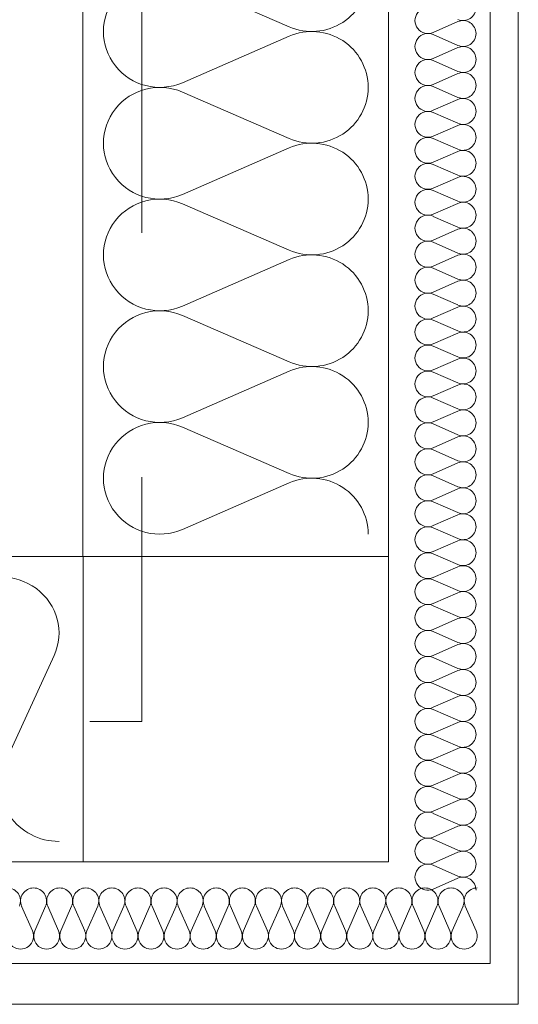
# Model space of a CAD drawing. Header units: millimetres. Extents: x 204754 to 495640, y -178579 to -98814.
# Tile 38 of 179: x 220903 to 221147, y -126438 to -125955. Entities that reach past the tile are written whole.
import ezdxf

# ---------------------------------------------------------------- set-up
doc = ezdxf.new("R2010")
doc.units = ezdxf.units.MM
doc.header["$MEASUREMENT"] = 0
doc.linetypes.add('Przerywana', pattern=[240, 120, -120])
doc.layers.get('0').update_dxf_attribs({"color": 252, "lineweight": 5})
for name, color, linetype, lineweight in [('Nowe_320-W Umeblowanie_Nr_pióra__103', 252, 'Continuous', 5), ('Nowe_320-W Umeblowanie_Nr_pióra__181', 252, 'Continuous', 5), ('Nowe_820-G Rysunki Obrazki_Nr_pióra__1', 252, 'Continuous', 5), ('Nowe_820-G Rysunki Obrazki_Nr_pióra__161', 252, 'Continuous', 5), ('Nowe_820-G Rysunki Obrazki_Nr_pióra__27', 252, 'Continuous', 5), ('Nowe_Nowe_220(1)-A Ściany zewnętrzne_Nr_pióra__103', 252, 'Continuous', 5), ('Nowe_Nowe_220(1)-A Ściany zewnętrzne_Nr_pióra__57', 252, 'Continuous', 5)]:
    doc.layers.add(name, color=color, linetype=linetype, lineweight=lineweight)

# ---------------------------------------------------------------- blocks, each defined once
blk = doc.blocks.new('podkład 20251118')
at = {"layer": 'Nowe_320-W Umeblowanie_Nr_pióra__103', "color": 252, "linetype": 'Continuous', "lineweight": 5}
for p, q in [((220982.47, -125935.56), (221035, -125958.37)), ((221035, -125962.98), (220982.47, -125985.8)), ((220982.47, -125990.41), (221035, -126013.23)), ((221035, -126017.83), (220982.47, -126040.65)), ((220982.47, -126045.26), (221035, -126068.08)), ((221035, -126072.68), (220982.47, -126095.5)), ((220982.47, -126100.11), (221035, -126122.93)), ((221035, -126127.54), (220982.47, -126150.36)), ((220982.47, -126154.96), (221035, -126177.78)), ((221035, -126182.39), (220982.47, -126205.21)), ((220919.47, -126267.18), (220895.42, -126319.71))]:
    blk.add_line(p, q, dxfattribs=at)
at = {"layer": 'Nowe_320-W Umeblowanie_Nr_pióra__103', "color": 252, "linetype": 'Continuous', "lineweight": 5, "extrusion": (0, 0, -1)}
for centre, major_axis, ratio, start_param, end_param in [((220971.38, -125960.68), (-27.65, 0), 0.991967, 4.299595, 8.266775), ((221046.09, -125933.25), (27.65, 0), 0.991967, 0, 1.98359), ((221046.09, -125988.1), (-27.65, 0), 0.991967, 1.158003, 3.141593), ((220971.38, -126015.53), (-27.65, 0), 0.991967, 4.299595, 8.266775), ((221046.09, -125988.1), (27.65, 0), 0.991967, 0, 1.98359), ((221046.09, -126042.95), (27.65, 0), 0.991967, 4.299596, 6.283185), ((220971.38, -126070.38), (-27.65, 0), 0.991967, 4.299595, 8.266775), ((221046.09, -126042.96), (27.65, 0), 0.991967, 0, 1.98359), ((221046.09, -126097.81), (27.65, 0), 0.991967, 4.299596, 6.283185), ((220971.38, -126125.23), (27.65, 0), 0.991967, 1.158002, 5.125182), ((221046.09, -126097.81), (27.65, 0), 0.991967, 0, 1.98359), ((221046.09, -126152.66), (-27.65, 0), 0.991967, 1.158003, 3.141593), ((220971.38, -126180.09), (-27.65, 0), 0.991967, 4.299595, 8.266775), ((221046.09, -126152.66), (27.65, 0), 0.991967, 0, 1.98359), ((221046.09, -126207.51), (-27.65, 0), 0.991967, 1.158003, 3.141593), ((220893, -126256.09), (-28.91, 0), 0.956412, -0.412794, 3.554386), ((220921.9, -126330.8), (28.91, 0), 0.956412, 1.570796, 3.554386)]:
    blk.add_ellipse(centre, major_axis=major_axis, ratio=ratio, start_param=start_param, end_param=end_param, dxfattribs=at)
at = {"layer": 'Nowe_320-W Umeblowanie_Nr_pióra__181', "color": 252, "linetype": 'Continuous', "lineweight": 5}
for p, q in [((221117.8, -125955.83), (221105.67, -125961.14)), ((221117.8, -125955.83), (221105.67, -125961.14)), ((221117.8, -125955.83), (221105.67, -125961.14)), ((221105.67, -125962.21), (221117.8, -125967.51)), ((221105.67, -125962.21), (221117.8, -125967.51)), ((221105.67, -125962.21), (221117.8, -125967.51)), ((221117.8, -125968.58), (221105.67, -125973.89)), ((221117.8, -125968.58), (221105.67, -125973.89)), ((221117.8, -125968.58), (221105.67, -125973.89)), ((221105.67, -125974.96), (221117.8, -125980.26)), ((221105.67, -125974.96), (221117.8, -125980.26)), ((221105.67, -125974.96), (221117.8, -125980.26)), ((221117.8, -125981.33), (221105.67, -125986.63)), ((221117.8, -125981.33), (221105.67, -125986.63)), ((221117.8, -125981.33), (221105.67, -125986.63)), ((221105.67, -125987.71), (221117.8, -125993.01)), ((221105.67, -125987.71), (221117.8, -125993.01)), ((221105.67, -125987.71), (221117.8, -125993.01)), ((221117.8, -125994.08), (221105.67, -125999.38)), ((221117.8, -125994.08), (221105.67, -125999.38)), ((221117.8, -125994.08), (221105.67, -125999.38)), ((221105.67, -126000.45), (221117.8, -126005.76)), ((221105.67, -126000.45), (221117.8, -126005.76)), ((221105.67, -126000.45), (221117.8, -126005.76)), ((221117.8, -126006.83), (221105.67, -126012.13)), ((221117.8, -126006.83), (221105.67, -126012.13)), ((221117.8, -126006.83), (221105.67, -126012.13)), ((221105.67, -126013.2), (221117.8, -126018.5)), ((221105.67, -126013.2), (221117.8, -126018.5)), ((221105.67, -126013.2), (221117.8, -126018.5)), ((221117.8, -126019.58), (221105.67, -126024.88)), ((221117.8, -126019.58), (221105.67, -126024.88)), ((221117.8, -126019.58), (221105.67, -126024.88)), ((221105.67, -126025.95), (221117.8, -126031.25)), ((221105.67, -126025.95), (221117.8, -126031.25)), ((221105.67, -126025.95), (221117.8, -126031.25)), ((221117.8, -126032.32), (221105.67, -126037.63)), ((221117.8, -126032.32), (221105.67, -126037.63)), ((221117.8, -126032.32), (221105.67, -126037.63)), ((221105.67, -126038.7), (221117.8, -126044)), ((221105.67, -126038.7), (221117.8, -126044)), ((221105.67, -126038.7), (221117.8, -126044)), ((221117.8, -126045.07), (221105.67, -126050.38)), ((221117.8, -126045.07), (221105.67, -126050.38)), ((221117.8, -126045.07), (221105.67, -126050.38)), ((221105.67, -126051.45), (221117.8, -126056.75)), ((221105.67, -126051.45), (221117.8, -126056.75)), ((221105.67, -126051.45), (221117.8, -126056.75)), ((221117.8, -126057.82), (221105.67, -126063.12)), ((221117.8, -126057.82), (221105.67, -126063.12)), ((221117.8, -126057.82), (221105.67, -126063.12)), ((221105.67, -126064.19), (221117.8, -126069.5)), ((221105.67, -126064.19), (221117.8, -126069.5)), ((221105.67, -126064.19), (221117.8, -126069.5)), ((221117.8, -126070.57), (221105.67, -126075.87)), ((221117.8, -126070.57), (221105.67, -126075.87)), ((221117.8, -126070.57), (221105.67, -126075.87)), ((221105.67, -126076.94), (221117.8, -126082.25)), ((221105.67, -126076.94), (221117.8, -126082.25)), ((221105.67, -126076.94), (221117.8, -126082.25)), ((221117.8, -126083.32), (221105.67, -126088.62)), ((221117.8, -126083.32), (221105.67, -126088.62)), ((221117.8, -126083.32), (221105.67, -126088.62)), ((221105.67, -126089.69), (221117.8, -126094.99)), ((221105.67, -126089.69), (221117.8, -126094.99)), ((221105.67, -126089.69), (221117.8, -126094.99)), ((221117.8, -126096.06), (221105.67, -126101.37)), ((221117.8, -126096.06), (221105.67, -126101.37)), ((221117.8, -126096.06), (221105.67, -126101.37)), ((221105.67, -126102.44), (221117.8, -126107.74)), ((221105.67, -126102.44), (221117.8, -126107.74)), ((221105.67, -126102.44), (221117.8, -126107.74)), ((221117.8, -126108.81), (221105.67, -126114.12)), ((221117.8, -126108.81), (221105.67, -126114.12)), ((221117.8, -126108.81), (221105.67, -126114.12)), ((221105.67, -126115.19), (221117.8, -126120.49)), ((221105.67, -126115.19), (221117.8, -126120.49)), ((221105.67, -126115.19), (221117.8, -126120.49)), ((221117.8, -126121.56), (221105.67, -126126.86)), ((221117.8, -126121.56), (221105.67, -126126.86)), ((221117.8, -126121.56), (221105.67, -126126.86)), ((221105.67, -126127.94), (221117.8, -126133.24)), ((221105.67, -126127.94), (221117.8, -126133.24)), ((221105.67, -126127.94), (221117.8, -126133.24)), ((221117.8, -126134.31), (221105.67, -126139.61)), ((221117.8, -126134.31), (221105.67, -126139.61)), ((221117.8, -126134.31), (221105.67, -126139.61)), ((221105.67, -126140.68), (221117.8, -126145.99)), ((221105.67, -126140.68), (221117.8, -126145.99)), ((221105.67, -126140.68), (221117.8, -126145.99)), ((221117.8, -126147.06), (221105.67, -126152.36)), ((221117.8, -126147.06), (221105.67, -126152.36)), ((221117.8, -126147.06), (221105.67, -126152.36)), ((221105.67, -126153.43), (221117.8, -126158.74)), ((221105.67, -126153.43), (221117.8, -126158.74)), ((221105.67, -126153.43), (221117.8, -126158.74)), ((221117.8, -126159.81), (221105.67, -126165.11)), ((221117.8, -126159.81), (221105.67, -126165.11)), ((221117.8, -126159.81), (221105.67, -126165.11)), ((221105.67, -126166.18), (221117.8, -126171.48)), ((221105.67, -126166.18), (221117.8, -126171.48)), ((221105.67, -126166.18), (221117.8, -126171.48)), ((221117.8, -126172.55), (221105.67, -126177.86)), ((221117.8, -126172.55), (221105.67, -126177.86)), ((221117.8, -126172.55), (221105.67, -126177.86)), ((221105.67, -126178.93), (221117.8, -126184.23)), ((221105.67, -126178.93), (221117.8, -126184.23)), ((221105.67, -126178.93), (221117.8, -126184.23)), ((221117.8, -126185.3), (221105.67, -126190.61)), ((221117.8, -126185.3), (221105.67, -126190.61)), ((221117.8, -126185.3), (221105.67, -126190.61)), ((221105.67, -126191.68), (221117.8, -126196.98)), ((221105.67, -126191.68), (221117.8, -126196.98)), ((221105.67, -126191.68), (221117.8, -126196.98)), ((221117.8, -126198.05), (221105.67, -126203.35)), ((221117.8, -126198.05), (221105.67, -126203.35)), ((221117.8, -126198.05), (221105.67, -126203.35)), ((221105.67, -126204.43), (221117.8, -126209.73)), ((221105.67, -126204.43), (221117.8, -126209.73)), ((221105.67, -126204.43), (221117.8, -126209.73)), ((221117.8, -126210.8), (221105.67, -126216.1)), ((221117.8, -126210.8), (221105.67, -126216.1)), ((221117.8, -126210.8), (221105.67, -126216.1)), ((221105.67, -126217.17), (221117.8, -126222.48)), ((221105.67, -126217.17), (221117.8, -126222.48)), ((221105.67, -126217.17), (221117.8, -126222.48)), ((221117.8, -126223.55), (221105.67, -126228.85)), ((221117.8, -126223.55), (221105.67, -126228.85)), ((221117.8, -126223.55), (221105.67, -126228.85)), ((221105.67, -126229.92), (221117.8, -126235.22)), ((221105.67, -126229.92), (221117.8, -126235.22)), ((221105.67, -126229.92), (221117.8, -126235.22)), ((221117.8, -126236.3), (221105.67, -126241.6)), ((221117.8, -126236.3), (221105.67, -126241.6)), ((221117.8, -126236.3), (221105.67, -126241.6)), ((221105.67, -126242.67), (221117.8, -126247.97)), ((221105.67, -126242.67), (221117.8, -126247.97)), ((221105.67, -126242.67), (221117.8, -126247.97)), ((221117.8, -126249.04), (221105.67, -126254.35)), ((221117.8, -126249.04), (221105.67, -126254.35)), ((221117.8, -126249.04), (221105.67, -126254.35)), ((221105.67, -126255.42), (221117.8, -126260.72)), ((221105.67, -126255.42), (221117.8, -126260.72)), ((221105.67, -126255.42), (221117.8, -126260.72)), ((221117.8, -126261.79), (221105.67, -126267.1)), ((221117.8, -126261.79), (221105.67, -126267.1)), ((221117.8, -126261.79), (221105.67, -126267.1)), ((221105.67, -126268.17), (221117.8, -126273.47)), ((221105.67, -126268.17), (221117.8, -126273.47)), ((221105.67, -126268.17), (221117.8, -126273.47)), ((221117.8, -126274.54), (221105.67, -126279.84)), ((221117.8, -126274.54), (221105.67, -126279.84)), ((221117.8, -126274.54), (221105.67, -126279.84)), ((221105.67, -126280.91), (221117.8, -126286.22)), ((221105.67, -126280.91), (221117.8, -126286.22)), ((221105.67, -126280.91), (221117.8, -126286.22)), ((221117.8, -126287.29), (221105.67, -126292.59)), ((221117.8, -126287.29), (221105.67, -126292.59)), ((221117.8, -126287.29), (221105.67, -126292.59)), ((221105.67, -126293.66), (221117.8, -126298.97)), ((221105.67, -126293.66), (221117.8, -126298.97)), ((221105.67, -126293.66), (221117.8, -126298.97)), ((221117.8, -126300.04), (221105.67, -126305.34)), ((221117.8, -126300.04), (221105.67, -126305.34)), ((221117.8, -126300.04), (221105.67, -126305.34)), ((221105.67, -126306.41), (221117.8, -126311.71)), ((221105.67, -126306.41), (221117.8, -126311.71)), ((221105.67, -126306.41), (221117.8, -126311.71)), ((221117.8, -126312.78), (221105.67, -126318.09)), ((221117.8, -126312.78), (221105.67, -126318.09)), ((221117.8, -126312.78), (221105.67, -126318.09)), ((221105.67, -126319.16), (221117.8, -126324.46)), ((221105.67, -126319.16), (221117.8, -126324.46)), ((221105.67, -126319.16), (221117.8, -126324.46)), ((221117.8, -126325.53), (221105.67, -126330.84)), ((221117.8, -126325.53), (221105.67, -126330.84)), ((221117.8, -126325.53), (221105.67, -126330.84)), ((221105.67, -126331.91), (221117.8, -126337.21)), ((221105.67, -126331.91), (221117.8, -126337.21)), ((221105.67, -126331.91), (221117.8, -126337.21)), ((221117.8, -126338.28), (221105.67, -126343.58)), ((221117.8, -126338.28), (221105.67, -126343.58)), ((221117.8, -126338.28), (221105.67, -126343.58)), ((221105.67, -126344.66), (221117.8, -126349.96)), ((221105.67, -126344.66), (221117.8, -126349.96)), ((221105.67, -126344.66), (221117.8, -126349.96)), ((221117.8, -126351.03), (221105.67, -126356.33)), ((221117.8, -126351.03), (221105.67, -126356.33)), ((221117.8, -126351.03), (221105.67, -126356.33)), ((221105.67, -126357.4), (221117.8, -126362.71)), ((221105.67, -126357.4), (221117.8, -126362.71)), ((221105.67, -126357.4), (221117.8, -126362.71)), ((221117.8, -126363.78), (221105.67, -126369.08)), ((221117.8, -126363.78), (221105.67, -126369.08)), ((221117.8, -126363.78), (221105.67, -126369.08)), ((221105.67, -126370.15), (221117.8, -126375.46)), ((221105.67, -126370.15), (221117.8, -126375.46)), ((221105.67, -126370.15), (221117.8, -126375.46)), ((221117.8, -126376.53), (221105.67, -126381.83)), ((221117.8, -126376.53), (221105.67, -126381.83)), ((221117.8, -126376.53), (221105.67, -126381.83)), ((220903.53, -126390.26), (220908.87, -126402.38)), ((220909.94, -126402.38), (220915.27, -126390.26)), ((220916.35, -126390.26), (220921.68, -126402.38)), ((220922.76, -126402.38), (220928.09, -126390.26)), ((220929.17, -126390.26), (220934.5, -126402.38)), ((220935.58, -126402.38), (220940.91, -126390.26)), ((220941.98, -126390.26), (220947.32, -126402.38)), ((220948.39, -126402.38), (220953.72, -126390.26)), ((220954.8, -126390.26), (220960.13, -126402.38)), ((220961.21, -126402.38), (220966.54, -126390.26)), ((220967.62, -126390.26), (220972.95, -126402.38)), ((220974.03, -126402.38), (220979.36, -126390.26)), ((220980.43, -126390.26), (220985.77, -126402.38)), ((220986.84, -126402.38), (220992.17, -126390.26)), ((220993.25, -126390.26), (220998.58, -126402.38)), ((220999.66, -126402.38), (221004.99, -126390.26)), ((221006.07, -126390.26), (221011.4, -126402.38)), ((221012.48, -126402.38), (221017.81, -126390.26)), ((221018.88, -126390.26), (221024.22, -126402.38)), ((221025.29, -126402.38), (221030.62, -126390.26)), ((221031.7, -126390.26), (221037.03, -126402.38)), ((221038.11, -126402.38), (221043.44, -126390.26)), ((221044.52, -126390.26), (221049.85, -126402.38)), ((221050.93, -126402.38), (221056.26, -126390.26)), ((221057.33, -126390.26), (221062.67, -126402.38)), ((221063.74, -126402.38), (221069.07, -126390.26)), ((221070.15, -126390.26), (221075.48, -126402.38)), ((221076.56, -126402.38), (221081.89, -126390.26)), ((221082.97, -126390.26), (221088.3, -126402.38)), ((221089.38, -126402.38), (221094.71, -126390.26)), ((221095.78, -126390.26), (221101.12, -126402.38)), ((221102.19, -126402.38), (221107.52, -126390.26)), ((221108.6, -126390.26), (221113.93, -126402.38)), ((221115.01, -126402.38), (221120.34, -126390.26)), ((221121.42, -126390.26), (221126.75, -126402.38))]:
    blk.add_line(p, q, dxfattribs=at)
at = {"layer": 'Nowe_320-W Umeblowanie_Nr_pióra__181', "color": 252, "linetype": 'Continuous', "lineweight": 5, "extrusion": (0, 0, -1)}
for centre, major_axis, ratio, start_param, end_param in [((221103.12, -125955.3), (-6.38, 0), 0.999024, 4.299595, 8.266775), ((221103.12, -125955.3), (-6.38, 0), 0.999024, 4.299595, 8.266775), ((221103.12, -125955.3), (-6.38, 0), 0.999024, 4.299595, 8.266775), ((221120.35, -125948.93), (-6.38, 0), 0.999024, 3.141593, 5.125182), ((221120.35, -125948.93), (-6.38, 0), 0.999024, 3.141593, 5.125182), ((221120.35, -125948.93), (-6.38, 0), 0.999024, 3.141593, 5.125182), ((221120.35, -125961.67), (-6.38, 0), 0.999024, 1.158003, 3.141593), ((221120.35, -125961.67), (-6.38, 0), 0.999024, 1.158003, 3.141593), ((221120.35, -125961.67), (-6.38, 0), 0.999024, 1.158003, 3.141593), ((221103.12, -125968.05), (-6.38, 0), 0.999024, 4.299595, 8.266775), ((221103.12, -125968.05), (-6.38, 0), 0.999024, 4.299595, 8.266775), ((221103.12, -125968.05), (-6.38, 0), 0.999024, 4.299595, 8.266775), ((221120.35, -125961.67), (6.38, 0), 0.999024, 0, 1.98359), ((221120.35, -125961.67), (6.38, 0), 0.999024, 0, 1.98359), ((221120.35, -125961.67), (6.38, 0), 0.999024, 0, 1.98359), ((221120.35, -125974.42), (-6.38, 0), 0.999024, 1.158003, 3.141593), ((221120.35, -125974.42), (-6.38, 0), 0.999024, 1.158003, 3.141593), ((221120.35, -125974.42), (-6.38, 0), 0.999024, 1.158003, 3.141593), ((221103.12, -125980.8), (-6.38, 0), 0.999024, 4.299595, 8.266775), ((221103.12, -125980.8), (-6.38, 0), 0.999024, 4.299595, 8.266775), ((221103.12, -125980.8), (-6.38, 0), 0.999024, 4.299595, 8.266775), ((221120.35, -125974.42), (-6.38, 0), 0.999024, 3.141593, 5.125182), ((221120.35, -125974.42), (-6.38, 0), 0.999024, 3.141593, 5.125182), ((221120.35, -125974.42), (-6.38, 0), 0.999024, 3.141593, 5.125182), ((221120.35, -125987.17), (-6.38, 0), 0.999024, 1.158003, 3.141593), ((221120.35, -125987.17), (-6.38, 0), 0.999024, 1.158003, 3.141593), ((221120.35, -125987.17), (-6.38, 0), 0.999024, 1.158003, 3.141593), ((221103.12, -125993.54), (-6.38, 0), 0.999024, 4.299595, 8.266775), ((221103.12, -125993.54), (-6.38, 0), 0.999024, 4.299595, 8.266775), ((221103.12, -125993.54), (-6.38, 0), 0.999024, 4.299595, 8.266775), ((221120.35, -125987.17), (-6.38, 0), 0.999024, 3.141593, 5.125182), ((221120.35, -125987.17), (-6.38, 0), 0.999024, 3.141593, 5.125182), ((221120.35, -125987.17), (-6.38, 0), 0.999024, 3.141593, 5.125182), ((221120.35, -125999.92), (-6.38, 0), 0.999024, 1.158003, 3.141593), ((221120.35, -125999.92), (-6.38, 0), 0.999024, 1.158003, 3.141593), ((221120.35, -125999.92), (-6.38, 0), 0.999024, 1.158003, 3.141593), ((221103.12, -126006.29), (-6.38, 0), 0.999024, 4.299595, 8.266775), ((221103.12, -126006.29), (-6.38, 0), 0.999024, 4.299595, 8.266775), ((221103.12, -126006.29), (-6.38, 0), 0.999024, 4.299595, 8.266775), ((221120.35, -125999.92), (6.38, 0), 0.999024, 0, 1.98359), ((221120.35, -125999.92), (6.38, 0), 0.999024, 0, 1.98359), ((221120.35, -125999.92), (6.38, 0), 0.999024, 0, 1.98359), ((221120.35, -126012.67), (-6.38, 0), 0.999024, 1.158003, 3.141593), ((221120.35, -126012.67), (-6.38, 0), 0.999024, 1.158003, 3.141593), ((221120.35, -126012.67), (-6.38, 0), 0.999024, 1.158003, 3.141593), ((221103.12, -126019.04), (-6.38, 0), 0.999024, 4.299595, 8.266775), ((221103.12, -126019.04), (-6.38, 0), 0.999024, 4.299595, 8.266775), ((221103.12, -126019.04), (-6.38, 0), 0.999024, 4.299595, 8.266775), ((221120.35, -126012.67), (-6.38, 0), 0.999024, 3.141593, 5.125182), ((221120.35, -126012.67), (-6.38, 0), 0.999024, 3.141593, 5.125182), ((221120.35, -126012.67), (-6.38, 0), 0.999024, 3.141593, 5.125182), ((221120.35, -126025.41), (-6.38, 0), 0.999024, 1.158003, 3.141593), ((221120.35, -126025.41), (-6.38, 0), 0.999024, 1.158003, 3.141593), ((221120.35, -126025.41), (-6.38, 0), 0.999024, 1.158003, 3.141593), ((221103.12, -126031.79), (-6.38, 0), 0.999024, 4.299595, 8.266775), ((221103.12, -126031.79), (-6.38, 0), 0.999024, 4.299595, 8.266775), ((221103.12, -126031.79), (-6.38, 0), 0.999024, 4.299595, 8.266775), ((221120.35, -126025.41), (-6.38, 0), 0.999024, 3.141593, 5.125182), ((221120.35, -126025.41), (-6.38, 0), 0.999024, 3.141593, 5.125182), ((221120.35, -126025.41), (-6.38, 0), 0.999024, 3.141593, 5.125182), ((221120.35, -126038.16), (-6.38, 0), 0.999024, 1.158003, 3.141593), ((221120.35, -126038.16), (-6.38, 0), 0.999024, 1.158003, 3.141593), ((221120.35, -126038.16), (-6.38, 0), 0.999024, 1.158003, 3.141593), ((221103.12, -126044.54), (-6.38, 0), 0.999024, 4.299595, 8.266775), ((221103.12, -126044.54), (-6.38, 0), 0.999024, 4.299595, 8.266775), ((221103.12, -126044.54), (-6.38, 0), 0.999024, 4.299595, 8.266775), ((221120.35, -126038.16), (6.38, 0), 0.999024, 0, 1.98359), ((221120.35, -126038.16), (6.38, 0), 0.999024, 0, 1.98359), ((221120.35, -126038.16), (6.38, 0), 0.999024, 0, 1.98359), ((221120.35, -126050.91), (-6.38, 0), 0.999024, 1.158003, 3.141593), ((221120.35, -126050.91), (-6.38, 0), 0.999024, 1.158003, 3.141593), ((221120.35, -126050.91), (-6.38, 0), 0.999024, 1.158003, 3.141593), ((221103.12, -126057.28), (-6.38, 0), 0.999024, 4.299595, 8.266775), ((221103.12, -126057.28), (-6.38, 0), 0.999024, 4.299595, 8.266775), ((221103.12, -126057.28), (-6.38, 0), 0.999024, 4.299595, 8.266775), ((221120.35, -126050.91), (6.38, 0), 0.999024, 0, 1.98359), ((221120.35, -126050.91), (6.38, 0), 0.999024, 0, 1.98359), ((221120.35, -126050.91), (6.38, 0), 0.999024, 0, 1.98359), ((221120.35, -126063.66), (-6.38, 0), 0.999024, 1.158003, 3.141593), ((221120.35, -126063.66), (-6.38, 0), 0.999024, 1.158003, 3.141593), ((221120.35, -126063.66), (-6.38, 0), 0.999024, 1.158003, 3.141593), ((221103.12, -126070.03), (-6.38, 0), 0.999024, 4.299595, 8.266775), ((221103.12, -126070.03), (-6.38, 0), 0.999024, 4.299595, 8.266775), ((221103.12, -126070.03), (-6.38, 0), 0.999024, 4.299595, 8.266775), ((221120.35, -126063.66), (-6.38, 0), 0.999024, 3.141593, 5.125182), ((221120.35, -126063.66), (-6.38, 0), 0.999024, 3.141593, 5.125182), ((221120.35, -126063.66), (-6.38, 0), 0.999024, 3.141593, 5.125182), ((221120.35, -126076.41), (-6.38, 0), 0.999024, 1.158003, 3.141593), ((221120.35, -126076.41), (-6.38, 0), 0.999024, 1.158003, 3.141593), ((221120.35, -126076.41), (-6.38, 0), 0.999024, 1.158003, 3.141593), ((221103.12, -126082.78), (-6.38, 0), 0.999024, 4.299595, 8.266775), ((221103.12, -126082.78), (-6.38, 0), 0.999024, 4.299595, 8.266775), ((221103.12, -126082.78), (-6.38, 0), 0.999024, 4.299595, 8.266775), ((221120.35, -126076.41), (6.38, 0), 0.999024, 0, 1.98359), ((221120.35, -126076.41), (6.38, 0), 0.999024, 0, 1.98359), ((221120.35, -126076.41), (6.38, 0), 0.999024, 0, 1.98359), ((221120.35, -126089.16), (-6.38, 0), 0.999024, 1.158003, 3.141593), ((221120.35, -126089.16), (-6.38, 0), 0.999024, 1.158003, 3.141593), ((221120.35, -126089.16), (-6.38, 0), 0.999024, 1.158003, 3.141593), ((221103.12, -126095.53), (-6.38, 0), 0.999024, 4.299595, 8.266775), ((221103.12, -126095.53), (-6.38, 0), 0.999024, 4.299595, 8.266775), ((221103.12, -126095.53), (-6.38, 0), 0.999024, 4.299595, 8.266775), ((221120.35, -126089.16), (6.38, 0), 0.999024, 0, 1.98359), ((221120.35, -126089.16), (6.38, 0), 0.999024, 0, 1.98359), ((221120.35, -126089.16), (6.38, 0), 0.999024, 0, 1.98359), ((221120.35, -126101.9), (-6.38, 0), 0.999024, 1.158003, 3.141593), ((221120.35, -126101.9), (-6.38, 0), 0.999024, 1.158003, 3.141593), ((221120.35, -126101.9), (-6.38, 0), 0.999024, 1.158003, 3.141593), ((221103.12, -126108.28), (-6.38, 0), 0.999024, 4.299595, 8.266775), ((221103.12, -126108.28), (-6.38, 0), 0.999024, 4.299595, 8.266775), ((221103.12, -126108.28), (-6.38, 0), 0.999024, 4.299595, 8.266775), ((221120.35, -126101.9), (-6.38, 0), 0.999024, 3.141593, 5.125182), ((221120.35, -126101.9), (-6.38, 0), 0.999024, 3.141593, 5.125182), ((221120.35, -126101.9), (-6.38, 0), 0.999024, 3.141593, 5.125182), ((221120.35, -126114.65), (-6.38, 0), 0.999024, 1.158003, 3.141593), ((221120.35, -126114.65), (-6.38, 0), 0.999024, 1.158003, 3.141593), ((221120.35, -126114.65), (-6.38, 0), 0.999024, 1.158003, 3.141593), ((221103.12, -126121.03), (-6.38, 0), 0.999024, 4.299595, 8.266775), ((221103.12, -126121.03), (-6.38, 0), 0.999024, 4.299595, 8.266775), ((221103.12, -126121.03), (-6.38, 0), 0.999024, 4.299595, 8.266775), ((221120.35, -126114.65), (-6.38, 0), 0.999024, 3.141593, 5.125182), ((221120.35, -126114.65), (-6.38, 0), 0.999024, 3.141593, 5.125182), ((221120.35, -126114.65), (-6.38, 0), 0.999024, 3.141593, 5.125182), ((221120.35, -126127.4), (-6.38, 0), 0.999024, 1.158003, 3.141593), ((221120.35, -126127.4), (-6.38, 0), 0.999024, 1.158003, 3.141593), ((221120.35, -126127.4), (-6.38, 0), 0.999024, 1.158003, 3.141593), ((221103.12, -126133.77), (-6.38, 0), 0.999024, 4.299595, 8.266775), ((221103.12, -126133.77), (-6.38, 0), 0.999024, 4.299595, 8.266775), ((221103.12, -126133.77), (-6.38, 0), 0.999024, 4.299595, 8.266775), ((221120.35, -126127.4), (6.38, 0), 0.999024, 0, 1.98359), ((221120.35, -126127.4), (6.38, 0), 0.999024, 0, 1.98359), ((221120.35, -126127.4), (6.38, 0), 0.999024, 0, 1.98359), ((221120.35, -126140.15), (-6.38, 0), 0.999024, 1.158003, 3.141593), ((221120.35, -126140.15), (-6.38, 0), 0.999024, 1.158003, 3.141593), ((221120.35, -126140.15), (-6.38, 0), 0.999024, 1.158003, 3.141593), ((221103.12, -126146.52), (-6.38, 0), 0.999024, 4.299595, 8.266775), ((221103.12, -126146.52), (-6.38, 0), 0.999024, 4.299595, 8.266775), ((221103.12, -126146.52), (-6.38, 0), 0.999024, 4.299595, 8.266775), ((221120.35, -126140.15), (-6.38, 0), 0.999024, 3.141593, 5.125182), ((221120.35, -126140.15), (-6.38, 0), 0.999024, 3.141593, 5.125182), ((221120.35, -126140.15), (-6.38, 0), 0.999024, 3.141593, 5.125182), ((221120.35, -126152.9), (-6.38, 0), 0.999024, 1.158003, 3.141593), ((221120.35, -126152.9), (-6.38, 0), 0.999024, 1.158003, 3.141593), ((221120.35, -126152.9), (-6.38, 0), 0.999024, 1.158003, 3.141593), ((221103.12, -126159.27), (-6.38, 0), 0.999024, 4.299595, 8.266775), ((221103.12, -126159.27), (-6.38, 0), 0.999024, 4.299595, 8.266775), ((221103.12, -126159.27), (-6.38, 0), 0.999024, 4.299595, 8.266775), ((221120.35, -126152.9), (-6.38, 0), 0.999024, 3.141593, 5.125182), ((221120.35, -126152.9), (-6.38, 0), 0.999024, 3.141593, 5.125182), ((221120.35, -126152.9), (-6.38, 0), 0.999024, 3.141593, 5.125182), ((221120.35, -126165.64), (-6.38, 0), 0.999024, 1.158003, 3.141593), ((221120.35, -126165.64), (-6.38, 0), 0.999024, 1.158003, 3.141593), ((221120.35, -126165.64), (-6.38, 0), 0.999024, 1.158003, 3.141593), ((221103.12, -126172.02), (-6.38, 0), 0.999024, 4.299595, 8.266775), ((221103.12, -126172.02), (-6.38, 0), 0.999024, 4.299595, 8.266775), ((221103.12, -126172.02), (-6.38, 0), 0.999024, 4.299595, 8.266775), ((221120.35, -126165.65), (6.38, 0), 0.999024, 0, 1.98359), ((221120.35, -126165.65), (6.38, 0), 0.999024, 0, 1.98359), ((221120.35, -126165.65), (6.38, 0), 0.999024, 0, 1.98359), ((221120.35, -126178.39), (-6.38, 0), 0.999024, 1.158003, 3.141593), ((221120.35, -126178.39), (-6.38, 0), 0.999024, 1.158003, 3.141593), ((221120.35, -126178.39), (-6.38, 0), 0.999024, 1.158003, 3.141593), ((221103.12, -126184.77), (-6.38, 0), 0.999024, 4.299595, 8.266775), ((221103.12, -126184.77), (-6.38, 0), 0.999024, 4.299595, 8.266775), ((221103.12, -126184.77), (-6.38, 0), 0.999024, 4.299595, 8.266775), ((221120.35, -126178.39), (-6.38, 0), 0.999024, 3.141593, 5.125182), ((221120.35, -126178.39), (-6.38, 0), 0.999024, 3.141593, 5.125182), ((221120.35, -126178.39), (-6.38, 0), 0.999024, 3.141593, 5.125182), ((221120.35, -126191.14), (-6.38, 0), 0.999024, 1.158003, 3.141593), ((221120.35, -126191.14), (-6.38, 0), 0.999024, 1.158003, 3.141593), ((221120.35, -126191.14), (-6.38, 0), 0.999024, 1.158003, 3.141593), ((221103.12, -126197.52), (6.38, 0), 0.999024, 1.158002, 5.125182), ((221103.12, -126197.52), (6.38, 0), 0.999024, 1.158002, 5.125182), ((221103.12, -126197.52), (6.38, 0), 0.999024, 1.158002, 5.125182), ((221120.35, -126191.14), (-6.38, 0), 0.999024, 3.141593, 5.125182), ((221120.35, -126191.14), (-6.38, 0), 0.999024, 3.141593, 5.125182), ((221120.35, -126191.14), (-6.38, 0), 0.999024, 3.141593, 5.125182), ((221120.35, -126203.89), (-6.38, 0), 0.999024, 1.158003, 3.141593), ((221120.35, -126203.89), (-6.38, 0), 0.999024, 1.158003, 3.141593), ((221120.35, -126203.89), (-6.38, 0), 0.999024, 1.158003, 3.141593), ((221103.12, -126210.26), (-6.38, 0), 0.999024, 4.299595, 8.266775), ((221103.12, -126210.26), (-6.38, 0), 0.999024, 4.299595, 8.266775), ((221103.12, -126210.26), (-6.38, 0), 0.999024, 4.299595, 8.266775), ((221120.35, -126203.89), (6.38, 0), 0.999024, 0, 1.98359), ((221120.35, -126203.89), (6.38, 0), 0.999024, 0, 1.98359), ((221120.35, -126203.89), (6.38, 0), 0.999024, 0, 1.98359), ((221120.35, -126216.64), (-6.38, 0), 0.999024, 1.158003, 3.141593), ((221120.35, -126216.64), (-6.38, 0), 0.999024, 1.158003, 3.141593), ((221120.35, -126216.64), (-6.38, 0), 0.999024, 1.158003, 3.141593), ((221103.12, -126223.01), (-6.38, 0), 0.999024, 4.299595, 8.266775), ((221103.12, -126223.01), (-6.38, 0), 0.999024, 4.299595, 8.266775), ((221103.12, -126223.01), (-6.38, 0), 0.999024, 4.299595, 8.266775), ((221120.35, -126216.64), (-6.38, 0), 0.999024, 3.141593, 5.125182), ((221120.35, -126216.64), (-6.38, 0), 0.999024, 3.141593, 5.125182), ((221120.35, -126216.64), (-6.38, 0), 0.999024, 3.141593, 5.125182), ((221120.35, -126229.39), (-6.38, 0), 0.999024, 1.158003, 3.141593), ((221120.35, -126229.39), (-6.38, 0), 0.999024, 1.158003, 3.141593), ((221120.35, -126229.39), (-6.38, 0), 0.999024, 1.158003, 3.141593), ((221103.12, -126235.76), (-6.38, 0), 0.999024, 4.299595, 8.266775), ((221103.12, -126235.76), (-6.38, 0), 0.999024, 4.299595, 8.266775), ((221103.12, -126235.76), (-6.38, 0), 0.999024, 4.299595, 8.266775), ((221120.35, -126229.39), (-6.38, 0), 0.999024, 3.141593, 5.125182), ((221120.35, -126229.39), (-6.38, 0), 0.999024, 3.141593, 5.125182), ((221120.35, -126229.39), (-6.38, 0), 0.999024, 3.141593, 5.125182), ((221120.35, -126242.13), (-6.38, 0), 0.999024, 1.158003, 3.141593), ((221120.35, -126242.13), (-6.38, 0), 0.999024, 1.158003, 3.141593), ((221120.35, -126242.13), (-6.38, 0), 0.999024, 1.158003, 3.141593), ((221103.12, -126248.51), (-6.38, 0), 0.999024, 4.299595, 8.266775), ((221103.12, -126248.51), (-6.38, 0), 0.999024, 4.299595, 8.266775), ((221103.12, -126248.51), (-6.38, 0), 0.999024, 4.299595, 8.266775), ((221120.35, -126242.13), (6.38, 0), 0.999024, 0, 1.98359), ((221120.35, -126242.13), (6.38, 0), 0.999024, 0, 1.98359), ((221120.35, -126242.13), (6.38, 0), 0.999024, 0, 1.98359), ((221120.35, -126254.88), (-6.38, 0), 0.999024, 1.158003, 3.141593), ((221120.35, -126254.88), (-6.38, 0), 0.999024, 1.158003, 3.141593), ((221120.35, -126254.88), (-6.38, 0), 0.999024, 1.158003, 3.141593), ((221103.12, -126261.26), (-6.38, 0), 0.999024, 4.299595, 8.266775), ((221103.12, -126261.26), (-6.38, 0), 0.999024, 4.299595, 8.266775), ((221103.12, -126261.26), (-6.38, 0), 0.999024, 4.299595, 8.266775), ((221120.35, -126254.88), (-6.38, 0), 0.999024, 3.141593, 5.125182), ((221120.35, -126254.88), (-6.38, 0), 0.999024, 3.141593, 5.125182), ((221120.35, -126254.88), (-6.38, 0), 0.999024, 3.141593, 5.125182), ((221120.35, -126267.63), (-6.38, 0), 0.999024, 1.158003, 3.141593), ((221120.35, -126267.63), (-6.38, 0), 0.999024, 1.158003, 3.141593), ((221120.35, -126267.63), (-6.38, 0), 0.999024, 1.158003, 3.141593), ((221103.12, -126274), (-6.38, 0), 0.999024, 4.299595, 8.266775), ((221103.12, -126274), (-6.38, 0), 0.999024, 4.299595, 8.266775), ((221103.12, -126274), (-6.38, 0), 0.999024, 4.299595, 8.266775), ((221120.35, -126267.63), (-6.38, 0), 0.999024, 3.141593, 5.125182), ((221120.35, -126267.63), (-6.38, 0), 0.999024, 3.141593, 5.125182), ((221120.35, -126267.63), (-6.38, 0), 0.999024, 3.141593, 5.125182), ((221120.35, -126280.38), (-6.38, 0), 0.999024, 1.158003, 3.141593), ((221120.35, -126280.38), (-6.38, 0), 0.999024, 1.158003, 3.141593), ((221120.35, -126280.38), (-6.38, 0), 0.999024, 1.158003, 3.141593), ((221103.12, -126286.75), (-6.38, 0), 0.999024, 4.299595, 8.266775), ((221103.12, -126286.75), (-6.38, 0), 0.999024, 4.299595, 8.266775), ((221103.12, -126286.75), (-6.38, 0), 0.999024, 4.299595, 8.266775), ((221120.35, -126280.38), (6.38, 0), 0.999024, 0, 1.98359), ((221120.35, -126280.38), (6.38, 0), 0.999024, 0, 1.98359), ((221120.35, -126280.38), (6.38, 0), 0.999024, 0, 1.98359), ((221120.35, -126293.13), (-6.38, 0), 0.999024, 1.158003, 3.141593), ((221120.35, -126293.13), (-6.38, 0), 0.999024, 1.158003, 3.141593), ((221120.35, -126293.13), (-6.38, 0), 0.999024, 1.158003, 3.141593), ((221103.12, -126299.5), (-6.38, 0), 0.999024, 4.299595, 8.266775), ((221103.12, -126299.5), (-6.38, 0), 0.999024, 4.299595, 8.266775), ((221103.12, -126299.5), (-6.38, 0), 0.999024, 4.299595, 8.266775), ((221120.35, -126293.13), (6.38, 0), 0.999024, 0, 1.98359), ((221120.35, -126293.13), (6.38, 0), 0.999024, 0, 1.98359), ((221120.35, -126293.13), (6.38, 0), 0.999024, 0, 1.98359), ((221120.35, -126305.88), (-6.38, 0), 0.999024, 1.158003, 3.141593), ((221120.35, -126305.88), (-6.38, 0), 0.999024, 1.158003, 3.141593), ((221120.35, -126305.88), (-6.38, 0), 0.999024, 1.158003, 3.141593), ((221103.12, -126312.25), (-6.38, 0), 0.999024, 4.299595, 8.266775), ((221103.12, -126312.25), (-6.38, 0), 0.999024, 4.299595, 8.266775), ((221103.12, -126312.25), (-6.38, 0), 0.999024, 4.299595, 8.266775), ((221120.35, -126305.88), (-6.38, 0), 0.999024, 3.141593, 5.125182), ((221120.35, -126305.88), (-6.38, 0), 0.999024, 3.141593, 5.125182), ((221120.35, -126305.88), (-6.38, 0), 0.999024, 3.141593, 5.125182), ((221120.35, -126318.62), (-6.38, 0), 0.999024, 1.158003, 3.141593), ((221120.35, -126318.62), (-6.38, 0), 0.999024, 1.158003, 3.141593), ((221120.35, -126318.62), (-6.38, 0), 0.999024, 1.158003, 3.141593), ((221103.12, -126325), (-6.38, 0), 0.999024, 4.299595, 8.266775), ((221103.12, -126325), (-6.38, 0), 0.999024, 4.299595, 8.266775), ((221103.12, -126325), (-6.38, 0), 0.999024, 4.299595, 8.266775), ((221120.35, -126318.62), (6.38, 0), 0.999024, 0, 1.98359), ((221120.35, -126318.62), (6.38, 0), 0.999024, 0, 1.98359), ((221120.35, -126318.62), (6.38, 0), 0.999024, 0, 1.98359), ((221120.35, -126331.37), (-6.38, 0), 0.999024, 1.158003, 3.141593), ((221120.35, -126331.37), (-6.38, 0), 0.999024, 1.158003, 3.141593), ((221120.35, -126331.37), (-6.38, 0), 0.999024, 1.158003, 3.141593), ((221103.12, -126337.75), (-6.38, 0), 0.999024, 4.299595, 8.266775), ((221103.12, -126337.75), (-6.38, 0), 0.999024, 4.299595, 8.266775), ((221103.12, -126337.75), (-6.38, 0), 0.999024, 4.299595, 8.266775), ((221120.35, -126331.37), (6.38, 0), 0.999024, 0, 1.98359), ((221120.35, -126331.37), (6.38, 0), 0.999024, 0, 1.98359), ((221120.35, -126331.37), (6.38, 0), 0.999024, 0, 1.98359), ((221120.35, -126344.12), (-6.38, 0), 0.999024, 1.158003, 3.141593), ((221120.35, -126344.12), (-6.38, 0), 0.999024, 1.158003, 3.141593), ((221120.35, -126344.12), (-6.38, 0), 0.999024, 1.158003, 3.141593), ((221103.12, -126350.49), (-6.38, 0), 0.999024, 4.299595, 8.266775), ((221103.12, -126350.49), (-6.38, 0), 0.999024, 4.299595, 8.266775), ((221103.12, -126350.49), (-6.38, 0), 0.999024, 4.299595, 8.266775), ((221120.35, -126344.12), (-6.38, 0), 0.999024, 3.141593, 5.125182), ((221120.35, -126344.12), (-6.38, 0), 0.999024, 3.141593, 5.125182), ((221120.35, -126344.12), (-6.38, 0), 0.999024, 3.141593, 5.125182), ((221120.35, -126356.87), (-6.38, 0), 0.999024, 1.158003, 3.141593), ((221120.35, -126356.87), (-6.38, 0), 0.999024, 1.158003, 3.141593), ((221120.35, -126356.87), (-6.38, 0), 0.999024, 1.158003, 3.141593), ((221103.12, -126363.24), (-6.38, 0), 0.999024, 4.299595, 8.266775), ((221103.12, -126363.24), (-6.38, 0), 0.999024, 4.299595, 8.266775), ((221103.12, -126363.24), (-6.38, 0), 0.999024, 4.299595, 8.266775), ((221120.35, -126356.87), (6.38, 0), 0.999024, 0, 1.98359), ((221120.35, -126356.87), (6.38, 0), 0.999024, 0, 1.98359), ((221120.35, -126356.87), (6.38, 0), 0.999024, 0, 1.98359), ((221120.35, -126369.62), (-6.38, 0), 0.999024, 1.158003, 3.141593), ((221120.35, -126369.62), (-6.38, 0), 0.999024, 1.158003, 3.141593), ((221120.35, -126369.62), (-6.38, 0), 0.999024, 1.158003, 3.141593), ((221103.12, -126375.99), (-6.38, 0), 0.999024, 4.299595, 8.266775), ((221103.12, -126375.99), (-6.38, 0), 0.999024, 4.299595, 8.266775), ((221103.12, -126375.99), (-6.38, 0), 0.999024, 4.299595, 8.266775), ((221120.35, -126369.62), (6.38, 0), 0.999024, 0, 1.98359), ((221120.35, -126369.62), (6.38, 0), 0.999024, 0, 1.98359), ((221120.35, -126369.62), (6.38, 0), 0.999024, 0, 1.98359), ((221120.35, -126382.36), (-6.38, 0), 0.999024, 1.158003, 3.141593), ((221120.35, -126382.36), (-6.38, 0), 0.999024, 1.158003, 3.141593), ((221120.35, -126382.36), (-6.38, 0), 0.999024, 1.158003, 3.141593), ((220896.59, -126387.7), (0, 6.41), 0.995632, 0, 1.98359), ((220909.4, -126387.7), (0, 6.41), 0.995632, 4.299596, 6.283185), ((220909.4, -126387.7), (0, 6.41), 0.995632, 0, 1.98359), ((220922.22, -126387.7), (0, 6.41), 0.995632, 4.299596, 6.283185), ((220922.22, -126387.7), (0, 6.41), 0.995632, 0, 1.98359), ((220935.04, -126387.7), (0, 6.41), 0.995632, 4.299596, 6.283185), ((220935.04, -126387.7), (0, 6.41), 0.995632, 0, 1.98359), ((220947.85, -126387.7), (0, 6.41), 0.995632, 4.299596, 6.283185), ((220947.85, -126387.7), (0, 6.41), 0.995632, 0, 1.98359), ((220960.67, -126387.7), (0, 6.41), 0.995632, 4.299596, 6.283185), ((220960.67, -126387.7), (0, 6.41), 0.995632, 0, 1.98359), ((220973.49, -126387.7), (0, 6.41), 0.995632, 4.299596, 6.283185), ((220973.49, -126387.7), (0, 6.41), 0.995632, 0, 1.98359), ((220986.3, -126387.7), (0, 6.41), 0.995632, 4.299596, 6.283185), ((220986.3, -126387.7), (0, 6.41), 0.995632, 0, 1.98359), ((220999.12, -126387.7), (0, 6.41), 0.995632, 4.299596, 6.283185), ((220999.12, -126387.7), (0, 6.41), 0.995632, 0, 1.98359), ((221011.94, -126387.7), (0, 6.41), 0.995632, 4.299596, 6.283185), ((221011.94, -126387.7), (0, 6.41), 0.995632, 0, 1.98359), ((221024.75, -126387.7), (0, 6.41), 0.995632, 4.299596, 6.283185), ((221024.75, -126387.7), (0, 6.41), 0.995632, 0, 1.98359), ((221037.57, -126387.7), (0, 6.41), 0.995632, 4.299596, 6.283185), ((221037.57, -126387.7), (0, 6.41), 0.995632, 0, 1.98359), ((221050.39, -126387.7), (0, 6.41), 0.995632, 4.299596, 6.283185), ((221050.39, -126387.7), (0, 6.41), 0.995632, 0, 1.98359), ((221063.2, -126387.7), (0, 6.41), 0.995632, 4.299596, 6.283185), ((221063.2, -126387.7), (0, 6.41), 0.995632, 0, 1.98359), ((221076.02, -126387.7), (0, 6.41), 0.995632, 4.299596, 6.283185), ((221076.02, -126387.7), (0, 6.41), 0.995632, 0, 1.98359), ((221088.84, -126387.7), (0, 6.41), 0.995632, 4.299596, 6.283185), ((221088.84, -126387.7), (0, 6.41), 0.995632, 0, 1.98359), ((221101.65, -126387.7), (0, 6.41), 0.995632, 4.299596, 6.283185), ((221101.65, -126387.7), (0, 6.41), 0.995632, 0, 1.98359), ((221114.47, -126387.7), (0, 6.41), 0.995632, 4.299596, 6.283185), ((221114.47, -126387.7), (0, 6.41), 0.995632, 0, 1.98359), ((221127.29, -126387.7), (0, 6.41), 0.995632, 4.299596, 6.283185), ((220903, -126404.94), (0, 6.41), 0.995632, 1.158002, 5.125182), ((220915.81, -126404.94), (0, 6.41), 0.995632, 1.158002, 5.125182), ((220928.63, -126404.94), (0, 6.41), 0.995632, 1.158002, 5.125182), ((220941.45, -126404.94), (0, 6.41), 0.995632, 1.158002, 5.125182), ((220954.26, -126404.94), (0, 6.41), 0.995632, 1.158002, 5.125182), ((220967.08, -126404.94), (0, 6.41), 0.995632, 1.158002, 5.125182), ((220979.9, -126404.94), (0, 6.41), 0.995632, 1.158002, 5.125182), ((220992.71, -126404.94), (0, 6.41), 0.995632, 1.158002, 5.125182), ((221005.53, -126404.94), (0, 6.41), 0.995632, 1.158002, 5.125182), ((221018.35, -126404.94), (0, 6.41), 0.995632, 1.158002, 5.125182), ((221031.16, -126404.94), (0, 6.41), 0.995632, 1.158002, 5.125182), ((221043.98, -126404.94), (0, 6.41), 0.995632, 1.158002, 5.125182), ((221056.8, -126404.94), (0, 6.41), 0.995632, 1.158002, 5.125182), ((221069.61, -126404.94), (0, 6.41), 0.995632, 1.158002, 5.125182), ((221082.43, -126404.94), (0, 6.41), 0.995632, 1.158002, 5.125182), ((221095.25, -126404.94), (0, 6.41), 0.995632, 1.158002, 5.125182), ((221108.06, -126404.94), (0, 6.41), 0.995632, 1.158002, 5.125182), ((221120.88, -126404.94), (0, 6.41), 0.995632, 1.158002, 5.125182)]:
    blk.add_ellipse(centre, major_axis=major_axis, ratio=ratio, start_param=start_param, end_param=end_param, dxfattribs=at)
at = {"layer": 'Nowe_820-G Rysunki Obrazki_Nr_pióra__1', "color": 252, "linetype": 'Continuous', "lineweight": 5}
for p, q in [((221083.69, -126368.45), (221083.69, -124207.75)), ((220933.64, -124287.69), (220933.64, -126218.44)), ((220933.64, -126218.44), (220563.35, -126218.44)), ((220933.73, -126218.44), (220933.73, -126368.45)), ((221083.69, -126218.44), (220933.73, -126218.44)), ((221083.69, -126368.45), (221083.69, -126218.44)), ((220563.35, -126368.45), (220933.64, -126368.45)), ((220933.64, -126368.45), (221083.69, -126368.45)), ((220933.73, -126368.45), (221083.69, -126368.45))]:
    blk.add_line(p, q, dxfattribs=at)
at = {"layer": 'Nowe_820-G Rysunki Obrazki_Nr_pióra__161', "color": 252, "linetype": 'Continuous', "lineweight": 5}
blk.add_line((219333.53, -126218.44), (220933.64, -126218.44), dxfattribs=at)
at = {"layer": 'Nowe_820-G Rysunki Obrazki_Nr_pióra__27', "color": 252, "linetype": 'Continuous', "lineweight": 5}
for p in [(221133.69, -123679.12), (220563.35, -126418.45)]:
    blk.add_line(p, (221133.69, -126418.45), dxfattribs=at)
at = {"layer": 'Nowe_Nowe_220(1)-A Ściany zewnętrzne_Nr_pióra__103', "color": 252, "linetype": 'Przerywana', "lineweight": 5}
for p, q in [((220962.49, -126299.52), (220962.49, -124018.09)), ((212536.97, -126299.52), (220962.49, -126299.52))]:
    blk.add_line(p, q, dxfattribs=at)
at = {"layer": 'Nowe_Nowe_220(1)-A Ściany zewnętrzne_Nr_pióra__57', "color": 252, "linetype": 'Continuous', "lineweight": 5}
for p in [(221147.49, -124259.52), (212737.63, -126438.45)]:
    blk.add_line(p, (221147.49, -126438.45), dxfattribs=at)

msp = doc.modelspace()

# ---------------------------------------------------------------- block references
msp.add_blockref('podkład 20251118', (0, 0))

doc.saveas('drawing.dxf')
